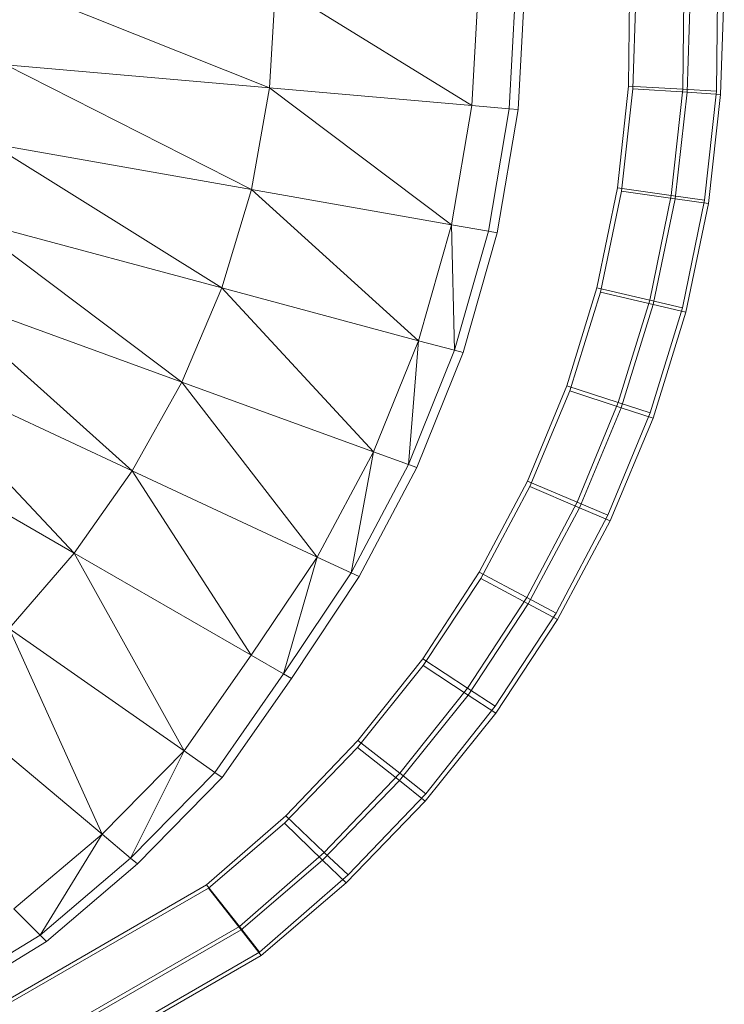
# Model space of a CAD drawing. Header units: metres. Extents: x 391.1 to 427.5, y 12.5 to 28.4.
# Tile 169 of 209: x 408.0111 to 408.1044, y 27.1876 to 27.318. Entities that reach past the tile are written whole.
import ezdxf

# ---------------------------------------------------------------- set-up
doc = ezdxf.new("R2010")
doc.units = ezdxf.units.M
doc.layers.add('A-DETL-____-MBND', color=7, linetype='Continuous', lineweight=18)

# ---------------------------------------------------------------- blocks, each defined once
blk = doc.blocks.new('Family - Inodor PA-152337-03_CLI_AIGUA_P0A')
at = {"layer": 'A-DETL-____-MBND', "color": 253, "true_color": 0xaaaaaa}
for p, q in [((0.66725, 0.18624), (0.63302, 0.19991)), ((0.66806, 0.19991), (0.66725, 0.18624)), ((0.69404, 0.1839), (0.66806, 0.19991)), ((0.69494, 0.19991), (0.69404, 0.1839)), ((0.69989, 0.19991), (0.69897, 0.18347)), ((0.70107, 0.19991), (0.70015, 0.18336)), ((0.71478, 0.18645), (0.71494, 0.19999)), ((0.71478, 0.18645), (0.71494, 0.19999)), ((0.71478, 0.18645), (0.71494, 0.19999)), ((0.71494, 0.19999), (0.71478, 0.18645)), ((0.71536, 0.18611), (0.71582, 0.19976)), ((0.71536, 0.18611), (0.71582, 0.19976)), ((0.72214, 0.19999), (0.72197, 0.18606)), ((0.72214, 0.19999), (0.72197, 0.18606)), ((0.72254, 0.18565), (0.72302, 0.19976)), ((0.72254, 0.18565), (0.72302, 0.19976)), ((0.72659, 0.19999), (0.72642, 0.18582)), ((0.72659, 0.19999), (0.72642, 0.18582)), ((0.72698, 0.18536), (0.72747, 0.19975)), ((0.72698, 0.18536), (0.72747, 0.19975)), ((0.66725, 0.18624), (0.63233, 0.1893)), ((0.66485, 0.17278), (0.63233, 0.1893)), ((0.66725, 0.18624), (0.66485, 0.17278)), ((0.69404, 0.1839), (0.66725, 0.18624)), ((0.69136, 0.1681), (0.66725, 0.18624)), ((0.71333, 0.173), (0.71478, 0.18645)), ((0.71333, 0.173), (0.71478, 0.18645)), ((0.71333, 0.173), (0.71478, 0.18645)), ((0.71478, 0.18645), (0.71333, 0.173)), ((0.71386, 0.17255), (0.71536, 0.18611)), ((0.71386, 0.17255), (0.71536, 0.18611)), ((0.71478, 0.18645), (0.72197, 0.18606)), ((0.72197, 0.18606), (0.71478, 0.18645)), ((0.71536, 0.18611), (0.72254, 0.18565)), ((0.72254, 0.18565), (0.71536, 0.18611)), ((0.72197, 0.18606), (0.72045, 0.17199)), ((0.72197, 0.18606), (0.72045, 0.17199)), ((0.72098, 0.17153), (0.72254, 0.18565)), ((0.72098, 0.17153), (0.72254, 0.18565)), ((0.72197, 0.18606), (0.72642, 0.18582)), ((0.72642, 0.18582), (0.72197, 0.18606)), ((0.72254, 0.18565), (0.72698, 0.18536)), ((0.72698, 0.18536), (0.72254, 0.18565)), ((0.72642, 0.18582), (0.72485, 0.17137)), ((0.72642, 0.18582), (0.72485, 0.17137)), ((0.72538, 0.1709), (0.72698, 0.18536)), ((0.72538, 0.1709), (0.72698, 0.18536)), ((0.69404, 0.1839), (0.69136, 0.1681)), ((0.69897, 0.18347), (0.69404, 0.1839)), ((0.69897, 0.18347), (0.69623, 0.16724)), ((0.70015, 0.18336), (0.6974, 0.16704)), ((0.70015, 0.18336), (0.69897, 0.18347)), ((0.66485, 0.17278), (0.63029, 0.17887)), ((0.66094, 0.15973), (0.63029, 0.17887)), ((0.66485, 0.17278), (0.66094, 0.15973)), ((0.69136, 0.1681), (0.66485, 0.17278)), ((0.68697, 0.15275), (0.66485, 0.17278)), ((0.7106, 0.15973), (0.71333, 0.173)), ((0.7106, 0.15973), (0.71333, 0.173)), ((0.7106, 0.15973), (0.71333, 0.173)), ((0.71333, 0.173), (0.7106, 0.15973)), ((0.71107, 0.15918), (0.71386, 0.17255)), ((0.71107, 0.15918), (0.71386, 0.17255)), ((0.71333, 0.173), (0.72045, 0.17199)), ((0.72045, 0.17199), (0.71333, 0.173)), ((0.71386, 0.17255), (0.72098, 0.17153)), ((0.72098, 0.17153), (0.71386, 0.17255)), ((0.72045, 0.17199), (0.7176, 0.15811)), ((0.72045, 0.17199), (0.7176, 0.15811)), ((0.71807, 0.15754), (0.72098, 0.17153)), ((0.71807, 0.15754), (0.72098, 0.17153)), ((0.72045, 0.17199), (0.72485, 0.17137)), ((0.72485, 0.17137), (0.72045, 0.17199)), ((0.72098, 0.17153), (0.72538, 0.1709)), ((0.72538, 0.1709), (0.72098, 0.17153)), ((0.72485, 0.17137), (0.72192, 0.15711)), ((0.72485, 0.17137), (0.72192, 0.15711)), ((0.72239, 0.15653), (0.72538, 0.1709)), ((0.72239, 0.15653), (0.72538, 0.1709)), ((0.66094, 0.15973), (0.62697, 0.16883)), ((0.65562, 0.14726), (0.62697, 0.16883)), ((0.69136, 0.1681), (0.68697, 0.15275)), ((0.69623, 0.16724), (0.69136, 0.1681)), ((0.69174, 0.15147), (0.69136, 0.1681)), ((0.69623, 0.16724), (0.69174, 0.15147)), ((0.6974, 0.16704), (0.69289, 0.15117)), ((0.6974, 0.16704), (0.69623, 0.16724)), ((0.65562, 0.14726), (0.62251, 0.15931)), ((0.62251, 0.15931), (0.64904, 0.13552)), ((0.66094, 0.15973), (0.65562, 0.14726)), ((0.68697, 0.15275), (0.66094, 0.15973)), ((0.68099, 0.13803), (0.66094, 0.15973)), ((0.70661, 0.14675), (0.7106, 0.15973)), ((0.70661, 0.14675), (0.7106, 0.15973)), ((0.70661, 0.14675), (0.7106, 0.15973)), ((0.7106, 0.15973), (0.70661, 0.14675)), ((0.70701, 0.1461), (0.71107, 0.15918)), ((0.70701, 0.1461), (0.71107, 0.15918)), ((0.7106, 0.15973), (0.7176, 0.15811)), ((0.7176, 0.15811), (0.7106, 0.15973)), ((0.71107, 0.15918), (0.71807, 0.15754)), ((0.71807, 0.15754), (0.71107, 0.15918)), ((0.7176, 0.15811), (0.71343, 0.14454)), ((0.7176, 0.15811), (0.71343, 0.14454)), ((0.7176, 0.15811), (0.72192, 0.15711)), ((0.72192, 0.15711), (0.7176, 0.15811)), ((0.71382, 0.14386), (0.71807, 0.15754)), ((0.71382, 0.14386), (0.71807, 0.15754)), ((0.72192, 0.15711), (0.71764, 0.14317)), ((0.72192, 0.15711), (0.71764, 0.14317)), ((0.71803, 0.14248), (0.72239, 0.15653)), ((0.71803, 0.14248), (0.72239, 0.15653)), ((0.71807, 0.15754), (0.72239, 0.15653)), ((0.72239, 0.15653), (0.71807, 0.15754)), ((0.68697, 0.15275), (0.68099, 0.13803)), ((0.68564, 0.13633), (0.68697, 0.15275)), ((0.69174, 0.15147), (0.68697, 0.15275)), ((0.69174, 0.15147), (0.68564, 0.13633)), ((0.69289, 0.15117), (0.69174, 0.15147)), ((0.64904, 0.13552), (0.61704, 0.15045)), ((0.61704, 0.15045), (0.64137, 0.12462)), ((0.69289, 0.15117), (0.68675, 0.13593)), ((0.65562, 0.14726), (0.64904, 0.13552)), ((0.68099, 0.13803), (0.65562, 0.14726)), ((0.67355, 0.12409), (0.65562, 0.14726)), ((0.70141, 0.13416), (0.70661, 0.14675)), ((0.70141, 0.13416), (0.70661, 0.14675)), ((0.70141, 0.13416), (0.70661, 0.14675)), ((0.70661, 0.14675), (0.70141, 0.13416)), ((0.70172, 0.13342), (0.70701, 0.1461)), ((0.70172, 0.13342), (0.70701, 0.1461)), ((0.70661, 0.14675), (0.71343, 0.14454)), ((0.71343, 0.14454), (0.70661, 0.14675)), ((0.70701, 0.1461), (0.71382, 0.14386)), ((0.71382, 0.14386), (0.70701, 0.1461)), ((0.71343, 0.14454), (0.70799, 0.13137)), ((0.71343, 0.14454), (0.70799, 0.13137)), ((0.70828, 0.13061), (0.71382, 0.14386)), ((0.70828, 0.13061), (0.71382, 0.14386)), ((0.71343, 0.14454), (0.71764, 0.14317)), ((0.71764, 0.14317), (0.71343, 0.14454)), ((0.71382, 0.14386), (0.71803, 0.14248)), ((0.71803, 0.14248), (0.71382, 0.14386)), ((0.64137, 0.12462), (0.61073, 0.14231)), ((0.71764, 0.14317), (0.71205, 0.12965)), ((0.71764, 0.14317), (0.71205, 0.12965)), ((0.71234, 0.12887), (0.71803, 0.14248)), ((0.71234, 0.12887), (0.71803, 0.14248)), ((0.68099, 0.13803), (0.67355, 0.12409)), ((0.67804, 0.122), (0.68099, 0.13803)), ((0.68564, 0.13633), (0.68099, 0.13803)), ((0.68564, 0.13633), (0.67804, 0.122)), ((0.68675, 0.13593), (0.67911, 0.1215)), ((0.68675, 0.13593), (0.68564, 0.13633)), ((0.64904, 0.13552), (0.64137, 0.12462)), ((0.67355, 0.12409), (0.64904, 0.13552)), ((0.64904, 0.13552), (0.66482, 0.11108)), ((0.69502, 0.12208), (0.70141, 0.13416)), ((0.69502, 0.12208), (0.70141, 0.13416)), ((0.69502, 0.12208), (0.70141, 0.13416)), ((0.70141, 0.13416), (0.69502, 0.12208)), ((0.69523, 0.12126), (0.70172, 0.13342)), ((0.69523, 0.12126), (0.70172, 0.13342)), ((0.70141, 0.13416), (0.70799, 0.13137)), ((0.70799, 0.13137), (0.70141, 0.13416)), ((0.70172, 0.13342), (0.70828, 0.13061)), ((0.70828, 0.13061), (0.70172, 0.13342)), ((0.70799, 0.13137), (0.70131, 0.11873)), ((0.70799, 0.13137), (0.70131, 0.11873)), ((0.7015, 0.11789), (0.70828, 0.13061)), ((0.7015, 0.11789), (0.70828, 0.13061)), ((0.70799, 0.13137), (0.71205, 0.12965)), ((0.71205, 0.12965), (0.70799, 0.13137)), ((0.70828, 0.13061), (0.71234, 0.12887)), ((0.71234, 0.12887), (0.70828, 0.13061)), ((0.71205, 0.12965), (0.70519, 0.11667)), ((0.71205, 0.12965), (0.70519, 0.11667)), ((0.70537, 0.11581), (0.71234, 0.12887)), ((0.70537, 0.11581), (0.71234, 0.12887)), ((0.64137, 0.12462), (0.63275, 0.11463)), ((0.66482, 0.11108), (0.64137, 0.12462)), ((0.64137, 0.12462), (0.65593, 0.0984)), ((0.67355, 0.12409), (0.66482, 0.11108)), ((0.6691, 0.10861), (0.67355, 0.12409)), ((0.67804, 0.122), (0.67355, 0.12409)), ((0.67804, 0.122), (0.6691, 0.10861)), ((0.67911, 0.1215), (0.67013, 0.10801)), ((0.67911, 0.1215), (0.67804, 0.122)), ((0.68752, 0.11059), (0.69502, 0.12208)), ((0.68752, 0.11059), (0.69502, 0.12208)), ((0.68752, 0.11059), (0.69502, 0.12208)), ((0.69502, 0.12208), (0.68752, 0.11059)), ((0.69502, 0.12208), (0.70131, 0.11873)), ((0.70131, 0.11873), (0.69502, 0.12208)), ((0.6876, 0.10971), (0.69523, 0.12126)), ((0.6876, 0.10971), (0.69523, 0.12126)), ((0.69523, 0.12126), (0.7015, 0.11789)), ((0.7015, 0.11789), (0.69523, 0.12126)), ((0.70131, 0.11873), (0.69346, 0.10672)), ((0.70131, 0.11873), (0.69346, 0.10672)), ((0.70131, 0.11873), (0.70519, 0.11667)), ((0.70519, 0.11667), (0.70131, 0.11873)), ((0.69353, 0.10581), (0.7015, 0.11789)), ((0.69353, 0.10581), (0.7015, 0.11789)), ((0.7015, 0.11789), (0.70537, 0.11581)), ((0.70537, 0.11581), (0.7015, 0.11789)), ((0.70519, 0.11667), (0.69713, 0.10433)), ((0.70519, 0.11667), (0.69713, 0.10433)), ((0.69719, 0.1034), (0.70537, 0.11581)), ((0.69719, 0.1034), (0.70537, 0.11581)), ((0.65593, 0.0984), (0.63275, 0.11463)), ((0.63275, 0.11463), (0.64505, 0.08739)), ((0.66482, 0.11108), (0.65593, 0.0984)), ((0.6691, 0.10861), (0.66482, 0.11108)), ((0.6789, 0.09887), (0.6876, 0.10971)), ((0.6789, 0.09887), (0.6876, 0.10971)), ((0.67894, 0.0998), (0.68752, 0.11059)), ((0.67894, 0.0998), (0.68752, 0.11059)), ((0.67894, 0.0998), (0.68752, 0.11059)), ((0.68752, 0.11059), (0.67894, 0.0998)), ((0.68752, 0.11059), (0.69346, 0.10672)), ((0.69346, 0.10672), (0.68752, 0.11059)), ((0.6876, 0.10971), (0.69353, 0.10581)), ((0.69353, 0.10581), (0.6876, 0.10971)), ((0.6691, 0.10861), (0.65998, 0.09556)), ((0.67013, 0.10801), (0.6691, 0.10861)), ((0.67013, 0.10801), (0.66095, 0.09488)), ((0.68443, 0.09447), (0.69353, 0.10581)), ((0.68443, 0.09447), (0.69353, 0.10581)), ((0.69346, 0.10672), (0.68449, 0.09544)), ((0.69346, 0.10672), (0.68449, 0.09544)), ((0.69346, 0.10672), (0.69713, 0.10433)), ((0.69713, 0.10433), (0.69346, 0.10672)), ((0.69353, 0.10581), (0.69719, 0.1034)), ((0.69719, 0.1034), (0.69353, 0.10581)), ((0.64505, 0.08739), (0.62337, 0.10559)), ((0.68784, 0.09176), (0.69719, 0.1034)), ((0.68784, 0.09176), (0.69719, 0.1034)), ((0.69713, 0.10433), (0.68792, 0.09274)), ((0.69713, 0.10433), (0.68792, 0.09274)), ((0.66938, 0.08979), (0.67894, 0.0998)), ((0.66938, 0.08979), (0.67894, 0.0998)), ((0.66938, 0.08979), (0.67894, 0.0998)), ((0.67894, 0.0998), (0.66938, 0.08979)), ((0.67894, 0.0998), (0.68449, 0.09544)), ((0.68449, 0.09544), (0.67894, 0.0998)), ((0.65593, 0.0984), (0.64505, 0.08739)), ((0.64884, 0.08421), (0.65593, 0.0984)), ((0.65998, 0.09556), (0.65593, 0.0984)), ((0.6692, 0.08882), (0.6789, 0.09887)), ((0.6692, 0.08882), (0.6789, 0.09887)), ((0.6789, 0.09887), (0.68443, 0.09447)), ((0.68443, 0.09447), (0.6789, 0.09887)), ((0.65998, 0.09556), (0.64884, 0.08421)), ((0.66095, 0.09488), (0.65998, 0.09556)), ((0.68449, 0.09544), (0.67448, 0.08497)), ((0.68449, 0.09544), (0.67448, 0.08497)), ((0.68449, 0.09544), (0.68792, 0.09274)), ((0.68792, 0.09274), (0.68449, 0.09544)), ((0.66095, 0.09488), (0.64975, 0.08345)), ((0.67427, 0.08395), (0.68443, 0.09447)), ((0.67427, 0.08395), (0.68443, 0.09447)), ((0.68443, 0.09447), (0.68784, 0.09176)), ((0.68784, 0.09176), (0.68443, 0.09447)), ((0.68792, 0.09274), (0.67764, 0.08198)), ((0.68792, 0.09274), (0.67764, 0.08198)), ((0.6774, 0.08095), (0.68784, 0.09176)), ((0.6774, 0.08095), (0.68784, 0.09176)), ((0.6589, 0.08065), (0.66938, 0.08979)), ((0.6589, 0.08065), (0.66938, 0.08979)), ((0.6589, 0.08065), (0.66938, 0.08979)), ((0.66938, 0.08979), (0.6589, 0.08065)), ((0.65915, 0.08023), (0.6692, 0.08882)), ((0.65915, 0.08023), (0.6692, 0.08882)), ((0.6692, 0.08882), (0.67427, 0.08395)), ((0.67427, 0.08395), (0.6692, 0.08882)), ((0.66938, 0.08979), (0.67448, 0.08497)), ((0.67448, 0.08497), (0.66938, 0.08979)), ((0.64505, 0.08739), (0.63337, 0.0775)), ((0.63687, 0.074), (0.64505, 0.08739)), ((0.64884, 0.08421), (0.64505, 0.08739)), ((0.67448, 0.08497), (0.66324, 0.07516)), ((0.67448, 0.08497), (0.66324, 0.07516)), ((0.67448, 0.08497), (0.67764, 0.08198)), ((0.67764, 0.08198), (0.67448, 0.08497)), ((0.64884, 0.08421), (0.63687, 0.074)), ((0.64975, 0.08345), (0.64884, 0.08421)), ((0.66346, 0.07472), (0.67427, 0.08395)), ((0.66346, 0.07472), (0.67427, 0.08395)), ((0.67427, 0.08395), (0.6774, 0.08095)), ((0.6774, 0.08095), (0.67427, 0.08395)), ((0.64975, 0.08345), (0.6377, 0.07316)), ((0.67764, 0.08198), (0.66592, 0.07176)), ((0.67764, 0.08198), (0.66592, 0.07176)), ((0.66612, 0.07131), (0.6774, 0.08095)), ((0.66612, 0.07131), (0.6774, 0.08095)), ((0.63146, 0.06481), (0.6589, 0.08065)), ((0.63146, 0.06481), (0.6589, 0.08065)), ((0.63146, 0.06481), (0.6589, 0.08065)), ((0.6589, 0.08065), (0.63146, 0.06481)), ((0.63148, 0.06427), (0.65915, 0.08023)), ((0.63148, 0.06427), (0.65915, 0.08023)), ((0.6589, 0.08065), (0.66324, 0.07516)), ((0.66324, 0.07516), (0.6589, 0.08065)), ((0.65915, 0.08023), (0.66346, 0.07472)), ((0.66346, 0.07472), (0.65915, 0.08023)), ((0.63687, 0.074), (0.63337, 0.0775)), ((0.66324, 0.07516), (0.63492, 0.05881)), ((0.66324, 0.07516), (0.63492, 0.05881)), ((0.63493, 0.05826), (0.66346, 0.07472)), ((0.63493, 0.05826), (0.66346, 0.07472)), ((0.66324, 0.07516), (0.66592, 0.07176)), ((0.66592, 0.07176), (0.66324, 0.07516)), ((0.66346, 0.07472), (0.66612, 0.07131)), ((0.66612, 0.07131), (0.66346, 0.07472)), ((0.63687, 0.074), (0.62345, 0.06584)), ((0.6377, 0.07316), (0.62421, 0.06494)), ((0.6377, 0.07316), (0.63687, 0.074)), ((0.66592, 0.07176), (0.63705, 0.05509)), ((0.66592, 0.07176), (0.63705, 0.05509)), ((0.63706, 0.05455), (0.66612, 0.07131)), ((0.63706, 0.05455), (0.66612, 0.07131))]:
    blk.add_line(p, q, dxfattribs=at)
blk = doc.blocks.new('LONDR55-XX_ZZ-ARQ-CAA-M3D-Londres55_ifc-1-03_CLI_AIGUA_P0A')
at = {"layer": 'A-DETL-____-MBND', "color": 253, "lineweight": 18, "true_color": 0xaaaaaa}
blk.add_blockref('Family - Inodor PA-152337-03_CLI_AIGUA_P0A', (407.37693, 27.12274), dxfattribs=at)

msp = doc.modelspace()

# ---------------------------------------------------------------- block references
at = {"lineweight": 5}
msp.add_blockref('LONDR55-XX_ZZ-ARQ-CAA-M3D-Londres55_ifc-1-03_CLI_AIGUA_P0A', (0, 0), dxfattribs=at)

doc.saveas('drawing.dxf')
